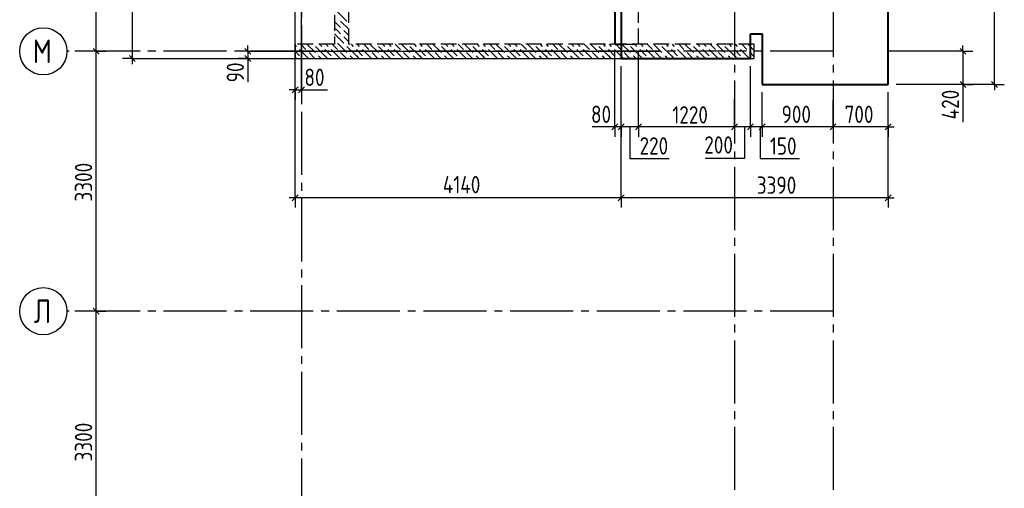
# Model space of a CAD drawing. Header units: millimetres. Extents: x 40580 to 1168286, y -220995 to 81020.
# Tile 134 of 194: x 429640 to 442143, y -101847 to -95897. Entities that reach past the tile are written whole.
import ezdxf

# ---------------------------------------------------------------- set-up
doc = ezdxf.new("R2010")
doc.units = ezdxf.units.MM
for name, pattern in [('______2', [270, 200, -70]), ('______5', [1100, 800, -100, 100, -100]), ('CENTER', [2, 1.25, -0.25, 0.25, -0.25])]:
    doc.linetypes.add(name, pattern=pattern)
for name, color, linetype, lineweight in [('Standard', 7, 'Continuous', 25), ('ОСИ', 7, 'CENTER', 15), ('Основная', 7, 'Continuous', 40)]:
    doc.layers.add(name, color=color, linetype=linetype, lineweight=lineweight)
doc.layers.add('ЖБ Балка Нижележащая', color=7, linetype='______2', true_color=0x656565)
doc.layers.add('ЖБ Стена верхний уровень', color=7, linetype='______2', true_color=0x656565)
doc.layers.add('Размерная выноска', color=7, linetype='Continuous')
doc.styles.add('GOST 2.304-81', font='txt')
doc.styles.add('ISOCPEUR', font='isocpeur.ttf')

msp = doc.modelspace()

# ---------------------------------------------------------------- linework, layer by layer
at = {"layer": 'Standard', "color": 7, "linetype": 'Continuous', "lineweight": -3, "transparency": 33554687}
for p, q in [((430610.2, -96298.5), (430610.2, -92378.5)), ((431069.5, -93678.5), (431069.5, -96388.5)), ((432537.9, -96298.5), (432537.9, -96223.5)), ((441617.9, -96298.5), (441617.9, -96223.5)), ((430610.2, -99598.5), (430610.2, -96298.5)), ((431069.5, -96388.5), (431069.5, -96463.5)), ((432537.9, -96298.5), (432537.9, -96388.5)), ((432537.9, -96388.5), (432537.9, -96463.5)), ((441617.9, -96298.5), (441617.9, -96718.5)), ((441617.9, -96718.5), (441617.9, -96793.5)), ((442017.9, -96718.5), (442017.9, -96793.5)), ((433137.9, -96788.5), (433062.9, -96788.5)), ((433137.9, -96788.5), (433217.9, -96788.5)), ((433217.9, -96788.5), (433292.9, -96788.5)), ((437197.9, -97258.5), (437122.9, -97258.5)), ((437277.9, -97258.5), (437197.9, -97258.5)), ((437497.9, -97258.5), (437277.9, -97258.5)), ((438717.9, -97258.5), (437482.9, -97258.5)), ((438917.9, -97258.5), (438717.9, -97258.5)), ((439067.9, -97258.5), (438917.9, -97258.5)), ((440667.9, -97258.5), (439967.9, -97258.5)), ((440667.9, -97258.5), (440742.9, -97258.5)), ((433137.9, -98158.5), (433062.9, -98158.5)), ((437862.9, -98158.5), (433137.9, -98158.5)), ((440667.9, -98158.5), (437862.9, -98158.5)), ((440667.9, -98158.5), (440742.9, -98158.5)), ((430610.2, -102898.5), (430610.2, -99598.5))]:
    msp.add_line(p, q, dxfattribs=at)
at = {"layer": 'Standard', "color": 251, "linetype": 'Continuous', "lineweight": -3, "true_color": 0x656565, "transparency": 33554687}
for p, q in [((433137.9, -96788.5), (433137.9, -93778.5)), ((433137.9, -98158.5), (433137.9, -93778.5)), ((433217.9, -96788.5), (433217.9, -93778.5)), ((430610.2, -96298.5), (430485.2, -96298.5)), ((430610.2, -96298.5), (430735.2, -96298.5)), ((431069.5, -96388.5), (430944.5, -96388.5)), ((431069.5, -96388.5), (431194.5, -96388.5)), ((431069.5, -96388.5), (436694.5, -96388.5)), ((431637.9, -96298.5), (431512.9, -96298.5)), ((432537.9, -96298.5), (432412.9, -96298.5)), ((432537.9, -96388.5), (432412.9, -96388.5)), ((432537.9, -96298.5), (432662.9, -96298.5)), ((432537.9, -96388.5), (432662.9, -96388.5)), ((441617.9, -96298.5), (440667.9, -96298.5)), ((441617.9, -96298.5), (441492.9, -96298.5)), ((441617.9, -96298.5), (441742.9, -96298.5)), ((433137.9, -96788.5), (433137.9, -96663.5)), ((433217.9, -96788.5), (433217.9, -96663.5)), ((441617.9, -96718.5), (440767.9, -96718.5)), ((442017.9, -96718.5), (440767.9, -96718.5)), ((441617.9, -96718.5), (441492.9, -96718.5)), ((441617.9, -96718.5), (441742.9, -96718.5)), ((442017.9, -96718.5), (441892.9, -96718.5)), ((442017.9, -96718.5), (442142.9, -96718.5)), ((433137.9, -96788.5), (433137.9, -96913.5)), ((433217.9, -96788.5), (433217.9, -96913.5)), ((440667.9, -98158.5), (440667.9, -96818.5)), ((440667.9, -97258.5), (440667.9, -96818.5)), ((437197.9, -97258.5), (437197.9, -97133.5)), ((437277.9, -97258.5), (437277.9, -97133.5)), ((437497.9, -97258.5), (437497.9, -97133.5)), ((438717.9, -97258.5), (438717.9, -97133.5)), ((438917.9, -97258.5), (438917.9, -97133.5)), ((439067.9, -97258.5), (439067.9, -97133.5)), ((439967.9, -97258.5), (439967.9, -97133.5)), ((440667.9, -97258.5), (440667.9, -97133.5)), ((437197.9, -97258.5), (437197.9, -97383.5)), ((437277.9, -97258.5), (437277.9, -97383.5)), ((437497.9, -97258.5), (437497.9, -97383.5)), ((438717.9, -97258.5), (438717.9, -97383.5)), ((438917.9, -97258.5), (438917.9, -97383.5)), ((439067.9, -97258.5), (439067.9, -97383.5)), ((439967.9, -97258.5), (439967.9, -97383.5)), ((440667.9, -97258.5), (440667.9, -97383.5)), ((433137.9, -98158.5), (433137.9, -98033.5)), ((437277.9, -98158.5), (437277.9, -98033.5)), ((440667.9, -98158.5), (440667.9, -98033.5)), ((433137.9, -98158.5), (433137.9, -98283.5)), ((437277.9, -98158.5), (437277.9, -98283.5)), ((440667.9, -98158.5), (440667.9, -98283.5)), ((430610.2, -99598.5), (430485.2, -99598.5)), ((430610.2, -99598.5), (430735.2, -99598.5))]:
    msp.add_line(p, q, dxfattribs=at)
at = {"layer": 'Standard', "color": 7, "linetype": 'Continuous', "lineweight": 25, "transparency": 33554687}
for p, q in [((430647.7, -96336), (430572.7, -96261)), ((432500.4, -96261), (432575.4, -96336)), ((441580.4, -96261), (441655.4, -96336)), ((431032, -96351), (431107, -96426)), ((432500.4, -96351), (432575.4, -96426)), ((433100.4, -96826), (433175.4, -96751)), ((433180.4, -96826), (433255.4, -96751)), ((441580.4, -96681), (441655.4, -96756)), ((442055.4, -96756), (441980.4, -96681)), ((437235.4, -97221), (437160.4, -97296)), ((437315.4, -97221), (437240.4, -97296)), ((437535.4, -97221), (437460.4, -97296)), ((438755.4, -97221), (438680.4, -97296)), ((438955.4, -97221), (438880.4, -97296)), ((439105.4, -97221), (439030.4, -97296)), ((440005.4, -97221), (439930.4, -97296)), ((440705.4, -97221), (440630.4, -97296)), ((433175.4, -98121), (433100.4, -98196)), ((437315.4, -98121), (437240.4, -98196)), ((440705.4, -98121), (440630.4, -98196)), ((430647.7, -99636), (430572.7, -99561))]:
    msp.add_line(p, q, dxfattribs=at)
at = {"layer": 'Standard', "color": 7, "linetype": 'Continuous', "lineweight": -3, "transparency": 33554687}
for points in [[(442017.9, -96718.5), (442017.9, -92712.8), (442017.9, -92712.8), (442017.9, -88038.5)], [(439967.9, -97258.5), (439912.8, -97258.5), (439912.8, -97258.5), (439825.9, -97258.5), (439825.9, -97258.5), (439749, -97258.5), (439749, -97258.5), (439067.9, -97258.5)]]:
    msp.add_lwpolyline(points, dxfattribs=at)
at = {"layer": 'Standard', "color": 251, "linetype": 'Continuous', "lineweight": -3, "true_color": 0x656565, "transparency": 33554687}
for points in [[(430610.2, -96298.5), (430593.2, -96298.5), (430593.2, -96298.5), (430593.2, -96298.5), (430593.2, -96298.5), (430339.6, -96298.5)], [(432537.9, -96298.5), (433087.4, -96298.5), (433087.4, -96298.5), (437762.9, -96298.5)], [(432537.9, -96388.5), (432967.8, -96388.5), (432967.8, -96388.5), (437762.9, -96388.5)], [(437197.9, -97258.5), (437197.9, -97241.5), (437197.9, -97241.5), (437197.9, -96308.5)], [(437497.9, -97258.5), (437497.9, -97241.5), (437497.9, -97241.5), (437497.9, -96308.5)], [(437277.9, -98158.5), (437277.9, -98141.5), (437277.9, -98141.5), (437277.9, -96488.5)], [(437277.9, -97258.5), (437277.9, -97241.5), (437277.9, -97241.5), (437277.9, -96488.5)], [(438917.9, -97258.5), (438917.9, -97241.5), (438917.9, -97241.5), (438917.9, -97241.5), (438917.9, -97241.5), (438917.9, -96488.5)], [(439067.9, -97258.5), (439067.9, -97241.5), (439067.9, -97241.5), (439067.9, -97241.5), (439067.9, -97241.5), (439067.9, -96818.5)], [(438717.9, -97258.5), (438717.9, -97241.5), (438717.9, -97241.5), (438717.9, -97241.5), (438717.9, -97241.5), (438717.9, -96903.6)], [(439967.9, -97258.5), (439967.9, -97241.5), (439967.9, -97241.5), (439967.9, -97241.5), (439967.9, -97241.5), (439967.9, -97241.5), (439967.9, -97241.5), (439967.9, -96918)], [(430610.2, -99598.5), (430593.2, -99598.5), (430593.2, -99598.5), (430593.2, -99598.5), (430593.2, -99598.5), (430593.2, -99598.5), (430593.2, -99598.5), (430339.6, -99598.5)]]:
    msp.add_lwpolyline(points, dxfattribs=at)
at = {"layer": 'ЖБ Балка Нижележащая', "color": 251, "linetype": '______2', "lineweight": -3, "true_color": 0x656565, "transparency": 33554687}
for p, q in [((437497.9, -96208.5), (437497.9, -93678.5)), ((437277.9, -96208.5), (437497.9, -96208.5))]:
    msp.add_line(p, q, dxfattribs=at)
at = {"layer": 'ЖБ Стена верхний уровень', "color": 251, "linetype": '______2', "lineweight": -3, "true_color": 0x656565, "transparency": 33554687}
for p, q in [((433637.9, -93678.5), (433637.9, -96208.5)), ((433817.9, -96208.5), (433817.9, -93678.5)), ((433637.9, -96208.5), (433137.9, -96208.5)), ((433137.9, -96208.5), (433137.9, -96388.5)), ((438967.9, -96208.5), (433817.9, -96208.5)), ((438967.9, -96388.5), (438967.9, -96208.5)), ((433137.9, -96388.5), (438967.9, -96388.5))]:
    msp.add_line(p, q, dxfattribs=at)
at = {"layer": 'ЖБ Стена верхний уровень', "color": 9, "linetype": 'Continuous', "lineweight": -3, "true_color": 0xc7c7c7, "transparency": 33554687}
for p, q in [((433674.9, -95795.3), (433794.9, -95915.3)), ((433637.9, -95918.4), (433714.9, -95995.3)), ((433674.9, -96035.3), (433637.9, -95998.4)), ((433817.9, -96018.4), (433714.9, -95915.3)), ((433637.9, -96078.4), (433754.9, -96195.3)), ((433714.9, -96075.3), (433674.9, -96035.3)), ((433754.9, -96035.3), (433817.9, -96098.4)), ((433754.9, -96115.3), (433817.9, -96178.4)), ((433154.9, -96235.3), (433137.9, -96218.4)), ((433194.9, -96275.3), (433308, -96388.5)), ((433208, -96208.5), (433274.9, -96275.3)), ((433288, -96208.5), (433394.9, -96315.3)), ((433514.9, -96355.3), (433394.9, -96235.3)), ((433448, -96208.5), (433474.9, -96235.3)), ((433514.9, -96275.3), (433594.9, -96355.3)), ((433554.9, -96235.3), (433528, -96208.5)), ((433594.9, -96275.3), (433708, -96388.5)), ((433608, -96208.5), (433674.9, -96275.3)), ((433674.9, -96195.3), (433688, -96208.5)), ((433688, -96208.5), (433794.9, -96315.3)), ((433914.9, -96355.3), (433794.9, -96235.3)), ((433848, -96208.5), (433874.9, -96235.3)), ((433914.9, -96275.3), (433994.9, -96355.3)), ((433954.9, -96235.3), (433928, -96208.5)), ((433994.9, -96275.3), (434108, -96388.5)), ((434008, -96208.5), (434074.9, -96275.3)), ((434088, -96208.5), (434194.9, -96315.3)), ((434314.9, -96355.3), (434194.9, -96235.3)), ((434248, -96208.5), (434274.9, -96235.3)), ((434314.9, -96275.3), (434394.9, -96355.3)), ((434354.9, -96235.3), (434328, -96208.5)), ((434394.9, -96275.3), (434508, -96388.5)), ((434408, -96208.5), (434474.9, -96275.3)), ((434488, -96208.5), (434594.9, -96315.3)), ((434714.9, -96355.3), (434594.9, -96235.3)), ((434648, -96208.5), (434674.9, -96235.3)), ((434714.9, -96275.3), (434794.9, -96355.3)), ((434754.9, -96235.3), (434728, -96208.5)), ((434794.9, -96275.3), (434908, -96388.5)), ((434808, -96208.5), (434874.9, -96275.3)), ((434888, -96208.5), (434994.9, -96315.3)), ((435114.9, -96355.3), (434994.9, -96235.3)), ((435048, -96208.5), (435074.9, -96235.3)), ((435114.9, -96275.3), (435194.9, -96355.3)), ((435154.9, -96235.3), (435128, -96208.5)), ((435194.9, -96275.3), (435308, -96388.5)), ((435208, -96208.5), (435274.9, -96275.3)), ((435288, -96208.5), (435394.9, -96315.3)), ((435514.9, -96355.3), (435394.9, -96235.3)), ((435448, -96208.5), (435474.9, -96235.3)), ((435514.9, -96275.3), (435594.9, -96355.3)), ((435554.9, -96235.3), (435528, -96208.5)), ((435594.9, -96275.3), (435708, -96388.5)), ((435608, -96208.5), (435674.9, -96275.3)), ((435688, -96208.5), (435794.9, -96315.3)), ((435914.9, -96355.3), (435794.9, -96235.3)), ((435848, -96208.5), (435874.9, -96235.3)), ((435914.9, -96275.3), (435994.9, -96355.3)), ((435954.9, -96235.3), (435928, -96208.5)), ((435994.9, -96275.3), (436108, -96388.5)), ((436008, -96208.5), (436074.9, -96275.3)), ((436088, -96208.5), (436194.9, -96315.3)), ((436314.9, -96355.3), (436194.9, -96235.3)), ((436248, -96208.5), (436274.9, -96235.3)), ((436314.9, -96275.3), (436394.9, -96355.3)), ((436354.9, -96235.3), (436328, -96208.5)), ((436394.9, -96275.3), (436508, -96388.5)), ((436408, -96208.5), (436474.9, -96275.3)), ((436488, -96208.5), (436594.9, -96315.3)), ((436714.9, -96355.3), (436594.9, -96235.3)), ((436648, -96208.5), (436674.9, -96235.3)), ((436714.9, -96275.3), (436794.9, -96355.3)), ((436754.9, -96235.3), (436728, -96208.5)), ((436794.9, -96275.3), (436908, -96388.5)), ((436808, -96208.5), (436874.9, -96275.3)), ((436888, -96208.5), (436994.9, -96315.3)), ((437114.9, -96355.3), (436994.9, -96235.3)), ((437048, -96208.5), (437074.9, -96235.3)), ((437114.9, -96275.3), (437194.9, -96355.3)), ((437154.9, -96235.3), (437128, -96208.5)), ((437194.9, -96275.3), (437308, -96388.5)), ((437208, -96208.5), (437274.9, -96275.3)), ((437288, -96208.5), (437394.9, -96315.3)), ((437514.9, -96355.3), (437394.9, -96235.3)), ((437448, -96208.5), (437474.9, -96235.3)), ((437514.9, -96275.3), (437594.9, -96355.3)), ((437554.9, -96235.3), (437528, -96208.5)), ((437594.9, -96275.3), (437708, -96388.5)), ((437608, -96208.5), (437674.9, -96275.3)), ((437688, -96208.5), (437794.9, -96315.3)), ((437914.9, -96355.3), (437794.9, -96235.3)), ((437848, -96208.5), (437874.9, -96235.3)), ((437914.9, -96275.3), (437994.9, -96355.3)), ((437954.9, -96235.3), (437928, -96208.5)), ((437994.9, -96275.3), (438108, -96388.5)), ((438008, -96208.5), (438074.9, -96275.3)), ((438088, -96208.5), (438194.9, -96315.3)), ((438314.9, -96355.3), (438194.9, -96235.3)), ((438248, -96208.5), (438274.9, -96235.3)), ((438314.9, -96275.3), (438394.9, -96355.3)), ((438354.9, -96235.3), (438328, -96208.5)), ((438394.9, -96275.3), (438508, -96388.5)), ((438408, -96208.5), (438474.9, -96275.3)), ((438488, -96208.5), (438594.9, -96315.3)), ((438714.9, -96355.3), (438594.9, -96235.3)), ((438648, -96208.5), (438674.9, -96235.3)), ((438714.9, -96275.3), (438794.9, -96355.3)), ((438754.9, -96235.3), (438728, -96208.5)), ((438794.9, -96275.3), (438908, -96388.5)), ((438808, -96208.5), (438874.9, -96275.3)), ((438888, -96208.5), (438967.9, -96288.4)), ((433137.9, -96298.4), (433194.9, -96355.3)), ((433137.9, -96378.4), (433148, -96388.5)), ((433388, -96388.5), (433314.9, -96315.3)), ((433434.9, -96355.3), (433468, -96388.5)), ((433514.9, -96355.3), (433548, -96388.5)), ((433788, -96388.5), (433714.9, -96315.3)), ((433834.9, -96355.3), (433868, -96388.5)), ((433914.9, -96355.3), (433948, -96388.5)), ((434188, -96388.5), (434114.9, -96315.3)), ((434234.9, -96355.3), (434268, -96388.5)), ((434314.9, -96355.3), (434348, -96388.5)), ((434588, -96388.5), (434514.9, -96315.3)), ((434634.9, -96355.3), (434668, -96388.5)), ((434714.9, -96355.3), (434748, -96388.5)), ((434988, -96388.5), (434914.9, -96315.3)), ((435034.9, -96355.3), (435068, -96388.5)), ((435114.9, -96355.3), (435148, -96388.5)), ((435388, -96388.5), (435314.9, -96315.3)), ((435434.9, -96355.3), (435468, -96388.5)), ((435514.9, -96355.3), (435548, -96388.5)), ((435788, -96388.5), (435714.9, -96315.3)), ((435834.9, -96355.3), (435868, -96388.5)), ((435914.9, -96355.3), (435948, -96388.5)), ((436188, -96388.5), (436114.9, -96315.3)), ((436234.9, -96355.3), (436268, -96388.5)), ((436314.9, -96355.3), (436348, -96388.5)), ((436588, -96388.5), (436514.9, -96315.3)), ((436634.9, -96355.3), (436668, -96388.5)), ((436714.9, -96355.3), (436748, -96388.5)), ((436988, -96388.5), (436914.9, -96315.3)), ((437034.9, -96355.3), (437068, -96388.5)), ((437114.9, -96355.3), (437148, -96388.5)), ((437388, -96388.5), (437314.9, -96315.3)), ((437434.9, -96355.3), (437468, -96388.5)), ((437514.9, -96355.3), (437548, -96388.5)), ((437788, -96388.5), (437714.9, -96315.3)), ((437834.9, -96355.3), (437868, -96388.5)), ((437914.9, -96355.3), (437948, -96388.5)), ((438188, -96388.5), (438114.9, -96315.3)), ((438234.9, -96355.3), (438268, -96388.5)), ((438314.9, -96355.3), (438348, -96388.5)), ((438588, -96388.5), (438514.9, -96315.3)), ((438634.9, -96355.3), (438668, -96388.5)), ((438714.9, -96355.3), (438748, -96388.5)), ((438967.9, -96368.4), (438914.9, -96315.3))]:
    msp.add_line(p, q, dxfattribs=at)
at = {"layer": 'ОСИ', "color": 8, "linetype": '______5', "lineweight": -3, "transparency": 33554687}
for p, q in [((438717.9, -87868.5), (438717.9, -121308.5)), ((439967.9, -87868.5), (439967.9, -121308.5)), ((433217.9, -88268.5), (433217.9, -121308.5)), ((439967.9, -96298.5), (430239.6, -96298.5)), ((439967.9, -99598.5), (430239.6, -99598.5))]:
    msp.add_line(p, q, dxfattribs=at)
at = {"layer": 'ОСИ', "color": 7, "linetype": 'Continuous', "lineweight": -3, "transparency": 33554687}
for centre in [(429939.6, -96298.5), (429939.6, -99598.5)]:
    msp.add_circle(centre, 300, dxfattribs=at)
at = {"layer": 'Основная', "transparency": 33554687}
for p, q in [((440667.9, -96718.5), (440667.9, -88038.5)), ((437197.9, -93678.5), (437197.9, -96208.5)), ((437277.9, -93678.5), (437277.9, -96388.5)), ((438917.9, -96388.5), (438917.9, -96078.5)), ((438917.9, -96078.5), (439067.9, -96078.5)), ((439067.9, -96078.5), (439067.9, -96718.5)), ((437197.9, -96208.5), (437277.9, -96208.5)), ((437277.9, -96388.5), (438917.9, -96388.5)), ((439067.9, -96718.5), (440667.9, -96718.5))]:
    msp.add_line(p, q, dxfattribs=at)
at = {"layer": 'Размерная выноска', "color": 7, "linetype": 'Continuous', "lineweight": -3, "transparency": 33554687}
for p, q in [((432537.9, -96388.5), (432537.9, -96688.5)), ((441617.9, -96718.5), (441617.9, -97198.5)), ((433217.9, -96788.5), (433547.9, -96788.5)), ((437197.9, -97258.5), (436907.9, -97258.5))]:
    msp.add_line(p, q, dxfattribs=at)
for points in [[(437387.9, -97258.5), (437387.9, -97658.5), (437887.9, -97658.5)], [(438842.9, -97258.5), (438842.9, -97658.5), (438342.9, -97658.5)], [(439042.9, -97258.5), (439042.9, -97658.5), (439542.9, -97658.5)]]:
    msp.add_lwpolyline(points, dxfattribs=at)

# ---------------------------------------------------------------- texts
at = {"layer": 'Standard', "color": 7, "linetype": 'Continuous', "lineweight": 25, "transparency": 33554687, "char_height": 220, "attachment_point": 7, "rotation": 90, "style": 'GOST 2.304-81'}
for s, insert, width in [('90', (432487.9, -96691.9), 391.311), ('420', (441567.9, -97162.6), 531.967), ('3300', (430560.2, -98206.5), 641.47), ('3300', (430560.2, -101506.5), 641.47)]:
    msp.add_mtext(s, dxfattribs=dict(at, insert=insert, width=width))
at = {"layer": 'Standard', "color": 7, "linetype": 'Continuous', "lineweight": 25, "transparency": 33554687, "char_height": 220, "style": 'GOST 2.304-81'}
for s, insert, width, attachment_point in [('80', (433255.4, -96738.5), 391.311, 7), ('80', (436894.5, -97208.5), 391.311, 7), ('1220', (437927, -97215.6), 500.814, 7), ('900', (439314.6, -97208.5), 531.973, 7), ('700', (440114.6, -97208.5), 531.967, 7), ('220', (437874.5, -97609.4), 531.96, 9), ('200', (438333.1, -97597.3), 531.96, 7), ('150', (439165.8, -97611.3), 469.509, 7), ('4140', (435012.7, -98101.5), 657.046, 7), ('3390', (438999.7, -98108.5), 657.052, 7)]:
    msp.add_mtext(s, dxfattribs=dict(at, insert=insert, width=width, attachment_point=attachment_point))
at = {"layer": 'ОСИ', "color": 7, "linetype": 'Continuous', "lineweight": 25, "transparency": 33554687, "char_height": 300, "attachment_point": 7, "style": 'ISOCPEUR'}
for s, insert, width in [('\\W0.82;М', (429804.6, -96448.5), 392.649), ('\\W0.80;Л', (429819.6, -99748.5), 359.83)]:
    msp.add_mtext(s, dxfattribs=dict(at, insert=insert, width=width))

doc.saveas('drawing.dxf')
